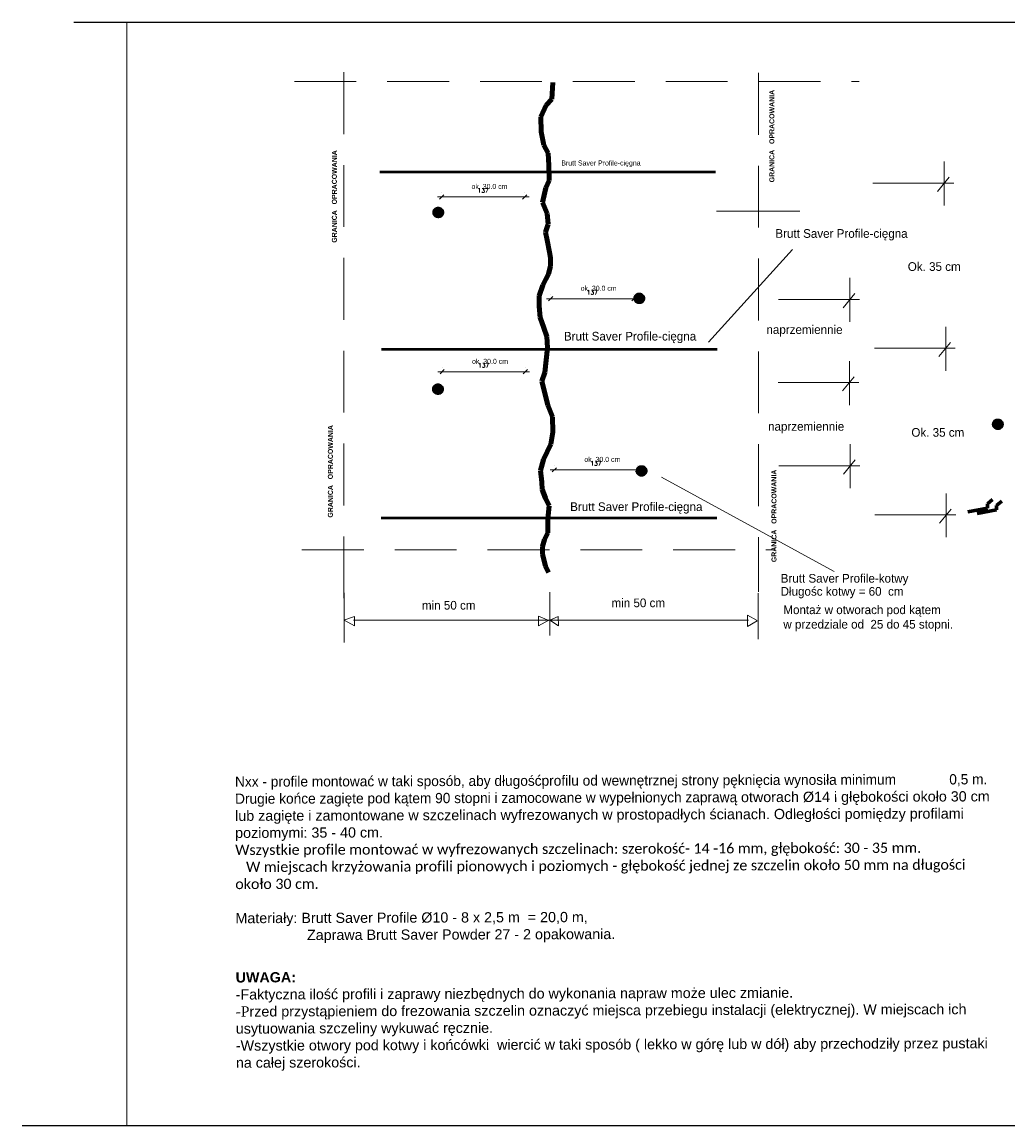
# Model space of a CAD drawing. Header units: millimetres. Extents: x 5545 to 136433, y -146986 to -36607.
# Tile 2 of 159: x 44952 to 46570, y -66966 to -65153. Entities that reach past the tile are written whole.
import ezdxf

# ---------------------------------------------------------------- set-up
doc = ezdxf.new("R2010")
doc.units = ezdxf.units.MM
doc.header["$LTSCALE"] = 8
for name, pattern in [('2', [0.25, 0.15, -0.1]), ('DASHDOTX2', [50.8, 25.4, -12.7, 0, -12.7]), ('VERDECKT', [9.525, 6.35, -3.175])]:
    doc.linetypes.add(name, pattern=pattern)
doc.layers.add('Arc_opisy', color=18, linetype='Continuous')
doc.layers.add('OPIS', color=2, linetype='Continuous')
for name, color, linetype, lineweight in [('cienk.', 161, 'Continuous', 15), ('Standard', 7, 'Continuous', 25), ('widok', 2, 'Continuous', 20)]:
    doc.layers.add(name, color=color, linetype=linetype, lineweight=lineweight)
doc.styles.add('leszek', font='simplex.shx')
doc.dimstyles.new('Kopia DIM50', dxfattribs={"dimscale": 7, "dimtxt": 1, "dimasz": 1, "dimexe": 1, "dimexo": 1, "dimgap": 1, "dimtad": 1, "dimdec": 0, "dimrnd": 0.5, "dimtxsty": 'leszek', "dimblk": 'OBLIQUE', "dimcen": 5, "dimdle": 1, "dimclrd": 7, "dimclre": 7, "dimclrt": 7, "dimadec": 0, "dimazin": 0, "dimtfac": 1, "dimtdec": 0, "dimtmove": 2, "dimatfit": 1, "dimldrblk": 'OBLIQUE', "dimfxl": 1, "dimfxlon": 1, "dimtfillclr": 7, "dimtolj": 1, "dimlwd": 15, "dimlwe": -1, "dimarcsym": 1})

# ---------------------------------------------------------------- blocks, each defined once
blk = doc.blocks.new('_Oblique')
at = {"color": 0, "linetype": 'ByBlock', "lineweight": -2}
blk.add_line((-0.5, -0.5), (0.5, 0.5), dxfattribs=at)
blk = doc.blocks.new('*D24326')
at = {"color": 7, "lineweight": 15, "ltscale": 2}
blk.add_line((45633.3, -65440.5), (45783.8, -65440.5), dxfattribs=at)
at = {"color": 7, "ltscale": 2}
for p, q in [((45640.3, -65433.5), (45640.3, -65433.5)), ((45776.8, -65433.5), (45776.8, -65433.5))]:
    blk.add_line(p, q, dxfattribs=at)
at = {"layer": 'Defpoints', "color": 0, "linetype": '2'}
for p in [(45640.3, -65440.5), (45776.8, -65440.5), (45776.8, -65440.5)]:
    blk.add_point(p, dxfattribs=at)
at = {"color": 7, "linetype": 'ByBlock', "lineweight": 15, "xscale": 7, "yscale": 7, "zscale": 7, "rotation": 180}
blk.add_blockref('_Oblique', (45640.3, -65440.5), dxfattribs=at)
at = {"color": 7, "linetype": 'ByBlock', "lineweight": 15, "xscale": 7, "yscale": 7, "zscale": 7}
blk.add_blockref('_Oblique', (45776.8, -65440.5), dxfattribs=at)
at = {"color": 7, "linetype": '2', "lineweight": 15, "ltscale": 0.1, "insert": (45708.5, -65430), "char_height": 7, "attachment_point": 5, "style": 'leszek'}
blk.add_mtext('\\A1;137', dxfattribs=at)
blk = doc.blocks.new('*D24327')
at = {"color": 7, "lineweight": 15, "ltscale": 2}
blk.add_line((45634.2, -65727.6), (45784.7, -65727.6), dxfattribs=at)
at = {"color": 7, "ltscale": 2}
for p, q in [((45641.2, -65720.6), (45641.2, -65720.6)), ((45777.7, -65720.6), (45777.7, -65720.6))]:
    blk.add_line(p, q, dxfattribs=at)
at = {"layer": 'Defpoints', "color": 0, "linetype": '2'}
for p in [(45641.2, -65727.6), (45777.7, -65727.6), (45777.7, -65727.6)]:
    blk.add_point(p, dxfattribs=at)
at = {"color": 7, "linetype": 'ByBlock', "lineweight": 15, "xscale": 7, "yscale": 7, "zscale": 7, "rotation": 180}
blk.add_blockref('_Oblique', (45641.2, -65727.6), dxfattribs=at)
at = {"color": 7, "linetype": 'ByBlock', "lineweight": 15, "xscale": 7, "yscale": 7, "zscale": 7}
blk.add_blockref('_Oblique', (45777.7, -65727.6), dxfattribs=at)
at = {"color": 7, "linetype": '2', "lineweight": 15, "ltscale": 0.1, "insert": (45709.4, -65717.1), "char_height": 7, "attachment_point": 5, "style": 'leszek'}
blk.add_mtext('\\A1;137', dxfattribs=at)
blk = doc.blocks.new('*D24332')
at = {"color": 7, "ltscale": 2}
for p, q in [((45819.5, -65600.7), (45819.5, -65600.7)), ((45956, -65600.7), (45956, -65600.7))]:
    blk.add_line(p, q, dxfattribs=at)
at = {"color": 7, "lineweight": 15, "ltscale": 2}
blk.add_line((45812.5, -65607.7), (45963, -65607.7), dxfattribs=at)
at = {"layer": 'Defpoints', "color": 0, "linetype": '2'}
for p in [(45819.5, -65607.7), (45956, -65607.7), (45956, -65607.7)]:
    blk.add_point(p, dxfattribs=at)
at = {"color": 7, "linetype": 'ByBlock', "lineweight": 15, "xscale": 7, "yscale": 7, "zscale": 7, "rotation": 180}
blk.add_blockref('_Oblique', (45819.5, -65607.7), dxfattribs=at)
at = {"color": 7, "linetype": 'ByBlock', "lineweight": 15, "xscale": 7, "yscale": 7, "zscale": 7}
blk.add_blockref('_Oblique', (45956, -65607.7), dxfattribs=at)
at = {"color": 7, "linetype": '2', "lineweight": 15, "ltscale": 0.1, "insert": (45887.7, -65597.2), "char_height": 7, "attachment_point": 5, "style": 'leszek'}
blk.add_mtext('\\A1;137', dxfattribs=at)
blk = doc.blocks.new('*D24333')
at = {"color": 7, "lineweight": 15, "ltscale": 2}
blk.add_line((45818.5, -65888.6), (45969, -65888.6), dxfattribs=at)
at = {"color": 7, "ltscale": 2}
for p, q in [((45825.5, -65881.6), (45825.5, -65881.6)), ((45962, -65881.6), (45962, -65881.6))]:
    blk.add_line(p, q, dxfattribs=at)
at = {"layer": 'Defpoints', "color": 0, "linetype": '2'}
for p in [(45825.5, -65888.6), (45962, -65888.6), (45962, -65888.6)]:
    blk.add_point(p, dxfattribs=at)
at = {"color": 7, "linetype": 'ByBlock', "lineweight": 15, "xscale": 7, "yscale": 7, "zscale": 7, "rotation": 180}
blk.add_blockref('_Oblique', (45825.5, -65888.6), dxfattribs=at)
at = {"color": 7, "linetype": 'ByBlock', "lineweight": 15, "xscale": 7, "yscale": 7, "zscale": 7}
blk.add_blockref('_Oblique', (45962, -65888.6), dxfattribs=at)
at = {"color": 7, "linetype": '2', "lineweight": 15, "ltscale": 0.1, "insert": (45893.8, -65878.1), "char_height": 7, "attachment_point": 5, "style": 'leszek'}
blk.add_mtext('\\A1;137', dxfattribs=at)

msp = doc.modelspace()

# ---------------------------------------------------------------- hatches: boundary and pattern name
at = {"linetype": 'DASHDOTX2', "lineweight": 25, "ltscale": 2}
h = msp.add_hatch(dxfattribs=at)
h.set_pattern_fill('ANSI31', color=2, scale=0.95004, style=0)
h.set_pattern_definition([(45, (142098.52559, -81434.83367), (-0.0839724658, 0.0839724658), [])])
h.paths.add_polyline_path([(45627.654, -65465.536, 0.59962802), (45639.24, -65471.723), (45635.918, -65466.172), (45635.72, -65466.172), (45642.02, -65462.793, 0.82714503)])
h.paths.add_polyline_path([(45642.544, -65465.536, 0.09460386), (45642.02, -65462.793), (45635.87, -65466.092), (45639.24, -65471.723, 0.25029068)])
h = msp.add_hatch(dxfattribs=at)
h.set_pattern_fill('ANSI31', color=2, scale=0.95004, style=0)
h.set_pattern_definition([(45, (142428.08029, -81576.233), (-0.0839724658, 0.0839724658), [])])
h.paths.add_polyline_path([(45957.209, -65606.935, 0.59962802), (45968.795, -65613.122), (45965.472, -65607.572), (45965.275, -65607.572), (45971.575, -65604.192, 0.82714503)])
h.paths.add_polyline_path([(45972.099, -65606.935, 0.09460386), (45971.575, -65604.192), (45965.424, -65607.492), (45968.795, -65613.122, 0.25029068)])
h = msp.add_hatch(dxfattribs=at)
h.set_pattern_fill('ANSI31', color=2, scale=0.95004, style=0)
h.set_pattern_definition([(45, (142097.65465, -81725.3218), (-0.0839724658, 0.0839724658), [])])
h.paths.add_polyline_path([(45626.783, -65756.024, 0.59962802), (45638.369, -65762.211), (45635.047, -65756.661), (45634.849, -65756.661), (45641.149, -65753.281, 0.82714503)])
h.paths.add_polyline_path([(45641.673, -65756.024, 0.09460386), (45641.149, -65753.281), (45634.999, -65756.58), (45638.369, -65762.211, 0.25029068)])
h = msp.add_hatch(dxfattribs=at)
h.set_pattern_fill('ANSI31', color=2, scale=0.95004, style=0)
h.set_pattern_definition([(45, (142431.74689, -81859.75975), (-0.0839724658, 0.0839724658), [])])
h.paths.add_polyline_path([(45960.875, -65890.462, 0.59962802), (45972.461, -65896.649), (45969.139, -65891.098), (45968.942, -65891.098), (45975.242, -65887.719, 0.82714503)])
h.paths.add_polyline_path([(45975.765, -65890.462, 0.09460386), (45975.242, -65887.719), (45969.091, -65891.018), (45972.461, -65896.649, 0.25029068)])
at = {"layer": 'OPIS', "linetype": 'DASHDOTX2', "lineweight": 25, "ltscale": 2}
h = msp.add_hatch(dxfattribs=at)
h.set_pattern_fill('ANSI31', color=4, scale=1.092, style=0)
h.set_pattern_definition([(45, (156512.28768, -83821.57144), (-0.09652007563, 0.09652007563), [])])
h.paths.add_polyline_path([(45626.228, -65466.057, 0.59962802), (45639.545, -65473.168), (45635.727, -65466.788), (45635.5, -65466.788), (45642.742, -65462.904, 0.82714503)])
h.paths.add_polyline_path([(45643.343, -65466.057, 0.09460386), (45642.742, -65462.904), (45635.672, -65466.696), (45639.545, -65473.168, 0.25029068)])
h = msp.add_hatch(dxfattribs=at)
h.set_pattern_fill('ANSI31', color=4, scale=1.092, style=0)
h.set_pattern_definition([(45, (156842.40086, -83962.58938), (-0.09652007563, 0.09652007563), [])])
h.paths.add_polyline_path([(45956.341, -65607.074, 0.59962802), (45969.659, -65614.186), (45965.84, -65607.806), (45965.613, -65607.806), (45972.855, -65603.922, 0.82714503)])
h.paths.add_polyline_path([(45973.457, -65607.074, 0.09460386), (45972.855, -65603.922), (45965.785, -65607.714), (45969.659, -65614.186, 0.25029068)])
h = msp.add_hatch(dxfattribs=at)
h.set_pattern_fill('ANSI31', color=4, scale=1.092, style=0)
h.set_pattern_definition([(45, (156511.84267, -84111.6449), (-0.09652007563, 0.09652007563), [])])
h.paths.add_polyline_path([(45625.783, -65756.13, 0.59962802), (45639.1, -65763.242), (45635.282, -65756.862), (45635.055, -65756.862), (45642.297, -65752.977, 0.82714503)])
h.paths.add_polyline_path([(45642.898, -65756.13, 0.09460386), (45642.297, -65752.977), (45635.227, -65756.77), (45639.1, -65763.242, 0.25029068)])
h = msp.add_hatch(dxfattribs=at)
h.set_pattern_fill('ANSI31', color=4, scale=1.092, style=0)
h.set_pattern_definition([(45, (157431.0379, -84169.2647), (-0.09652007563, 0.09652007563), [])])
h.paths.add_polyline_path([(46544.978, -65813.75, 0.59962802), (46558.296, -65820.862), (46554.477, -65814.482), (46554.25, -65814.482), (46561.492, -65810.597, 0.82714503)])
h.paths.add_polyline_path([(46562.094, -65813.75, 0.09460386), (46561.492, -65810.597), (46554.422, -65814.389), (46558.296, -65820.862, 0.25029068)])
h = msp.add_hatch(dxfattribs=at)
h.set_pattern_fill('ANSI31', color=4, scale=1.092, style=0)
h.set_pattern_definition([(45, (156846.11681, -84245.85294), (-0.09652007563, 0.09652007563), [])])
h.paths.add_polyline_path([(45960.057, -65890.338, 0.59962802), (45973.375, -65897.45), (45969.556, -65891.07), (45969.329, -65891.07), (45976.571, -65887.185, 0.82714503)])
h.paths.add_polyline_path([(45977.173, -65890.338, 0.09460386), (45976.571, -65887.185), (45969.501, -65890.978), (45973.375, -65897.45, 0.25029068)])

# ---------------------------------------------------------------- linework, layer by layer
at = {"color": 7, "linetype": 'VERDECKT', "lineweight": 15, "ltscale": 2}
for p, q in [((45479.994, -65235.857), (45479.994, -66114.868)), ((46160.787, -65236.927), (46160.787, -66089.145)), ((45398.66, -65251.275), (46325.839, -65251.275)), ((45410.909, -66019.871), (46186.392, -66019.871))]:
    msp.add_line(p, q, dxfattribs=at)
at = {"color": 1, "lineweight": 90, "ltscale": 2}
for p, q in [((45823.164, -65252.593), (45821.186, -65279.999)), ((45811.962, -65289.73), (45803.251, -65309.192)), ((45821.186, -65279.999), (45811.962, -65289.73)), ((45803.251, -65309.192), (45803.763, -65333.775)), ((45803.763, -65333.775), (45808.375, -65355.286)), ((45808.375, -65355.286), (45815.037, -65368.602)), ((45815.037, -65368.602), (45816.574, -65389.088)), ((45816.574, -65389.088), (45817.087, -65413.672)), ((45817.087, -65413.672), (45811.45, -65425.452)), ((45811.45, -65425.452), (45805.812, -65449.523)), ((45805.812, -65449.523), (45813.5, -65467.961)), ((45813.5, -65467.961), (45815.225, -65485.476)), ((45815.225, -65485.476), (45811.135, -65498.647)), ((45811.135, -65498.647), (45813.407, -65511.363)), ((45813.407, -65511.363), (45817.497, -65531.347)), ((45817.497, -65531.347), (45819.315, -65540.431)), ((45819.315, -65540.431), (45819.315, -65553.602)), ((45815.679, -65567.227), (45811.589, -65575.402)), ((45819.315, -65553.602), (45815.679, -65567.227)), ((45806.59, -65585.394), (45800.228, -65603.106)), ((45811.589, -65575.402), (45806.59, -65585.394)), ((45800.228, -65603.106), (45800.228, -65619.911)), ((45800.228, -65619.911), (45802.046, -65638.532)), ((45802.046, -65638.532), (45808.408, -65655.336)), ((45808.408, -65655.336), (45812.952, -65669.87)), ((45812.952, -65669.87), (45814.316, -65688.037)), ((45814.316, -65688.037), (45810.013, -65728.838)), ((45810.013, -65728.838), (45805.033, -65742.865)), ((45805.033, -65742.865), (45814.541, -65782.231)), ((45814.541, -65782.231), (45822.238, -65801.688)), ((45822.238, -65801.688), (45822.69, -65826.575)), ((45822.69, -65826.575), (45819.521, -65846.485)), ((45819.521, -65846.485), (45807.787, -65871.736)), ((45807.787, -65871.736), (45802.717, -65889.789)), ((45802.717, -65889.789), (45804.618, -65909.108)), ((45804.618, -65909.108), (45805.252, -65920.827)), ((45805.252, -65920.827), (45810.956, -65935.079)), ((45810.956, -65935.079), (45816.66, -65947.431)), ((45816.66, -65947.431), (45814.759, -65969.284)), ((45814.759, -65969.284), (45814.759, -65991.771)), ((45809.372, -66003.173), (45806.203, -66014.258)), ((45814.759, -65991.771), (45809.372, -66003.173)), ((45806.203, -66014.258), (45806.203, -66027.243)), ((45806.203, -66027.243), (45810.956, -66046.563)), ((45810.956, -66046.563), (45815.71, -66057.331))]:
    msp.add_line(p, q, dxfattribs=at)
at = {"color": 7, "lineweight": 15, "ltscale": 2}
for p, q in [((46465.546, -65382.502), (46465.546, -65454.549)), ((46481.056, -65417.718), (46348.263, -65417.718)), ((46473.431, -65408.193), (46454.37, -65431.371)), ((46091.553, -65464.14), (46228.571, -65464.14)), ((46216.565, -65526.787), (46078.504, -65679.182)), ((46310.663, -65573.533), (46310.663, -65645.579)), ((46318.548, -65599.224), (46299.487, -65622.402)), ((46326.173, -65608.749), (46193.38, -65608.749)), ((46468.089, -65653.806), (46468.089, -65725.852)), ((46483.599, -65689.022), (46350.806, -65689.022)), ((46475.975, -65679.497), (46456.913, -65702.675)), ((46309.937, -65710.166), (46309.937, -65782.212)), ((46325.447, -65745.382), (46192.654, -65745.382)), ((46317.822, -65735.857), (46298.761, -65759.034)), ((46311.242, -65846.624), (46311.242, -65918.67)), ((46319.128, -65872.315), (46300.066, -65895.493)), ((46326.752, -65881.84), (46193.959, -65881.84)), ((46001.111, -65900.458), (46285.089, -66055.416)), ((46468.845, -65927.207), (46468.845, -65999.253)), ((46484.354, -65962.423), (46351.562, -65962.423)), ((46476.73, -65952.898), (46457.669, -65976.076)), ((45480.186, -66090.278), (45480.186, -66172.301)), ((45818.054, -66089.633), (45818.054, -66160.748)), ((46159.792, -66091.014), (46159.792, -66166.532)), ((45479.824, -66135.501), (45497.162, -66129.2)), ((45497.162, -66129.2), (45497.218, -66144.953)), ((45799.613, -66129.063), (45799.501, -66144.725)), ((45816.181, -66135.848), (45799.613, -66129.063)), ((45818.066, -66135.296), (45831.835, -66129.643)), ((45831.835, -66129.643), (45832.064, -66144.889)), ((46142.759, -66127.082), (46142.613, -66145.744)), ((46158.526, -66136.195), (46142.759, -66127.082)), ((45497.218, -66144.953), (45480.162, -66135.333)), ((45495.689, -66135.501), (46144.127, -66135.501)), ((45799.501, -66144.725), (45816.31, -66135.616)), ((45832.064, -66144.889), (45818.122, -66135.296)), ((46142.613, -66145.744), (46158.453, -66136.232))]:
    msp.add_line(p, q, dxfattribs=at)
at = {"color": 118, "lineweight": 50, "ltscale": 2}
for p, q in [((45538.619, -65399.514), (46089.767, -65399.514)), ((45541.573, -65690.31), (46092.722, -65690.31)), ((45541.302, -65967.535), (46092.45, -65967.535))]:
    msp.add_line(p, q, dxfattribs=at)
at = {"color": 4, "linetype": 'DASHDOTX2', "lineweight": 25, "ltscale": 2}
for p, q in [((45631.114, -65459.081), (45639.79, -65473.577)), ((45643.482, -65462.507), (45627.923, -65470.853)), ((45973.595, -65603.525), (45958.036, -65611.871)), ((45961.227, -65600.099), (45969.903, -65614.594)), ((45630.669, -65749.155), (45639.345, -65763.65)), ((45643.037, -65752.58), (45627.478, -65760.927)), ((46562.232, -65810.2), (46546.673, -65818.546)), ((46549.864, -65806.775), (46558.54, -65821.27)), ((45977.311, -65886.788), (45961.752, -65895.135)), ((45964.943, -65883.363), (45973.619, -65897.858))]:
    msp.add_line(p, q, dxfattribs=at)
at = {"color": 118, "linetype": 'DASHDOTX2', "lineweight": 25, "ltscale": 2}
for p, q in [((45631.905, -65459.467), (45639.452, -65472.078)), ((45642.664, -65462.448), (45629.128, -65469.709)), ((45972.219, -65603.847), (45958.683, -65611.108)), ((45961.459, -65600.867), (45969.007, -65613.477)), ((45641.793, -65752.936), (45628.257, -65760.197)), ((45631.034, -65749.955), (45638.581, -65762.566)), ((45975.886, -65887.374), (45962.349, -65894.635)), ((45965.126, -65884.393), (45972.674, -65897.004))]:
    msp.add_line(p, q, dxfattribs=at)
at = {"color": 7, "linetype": 'DASHDOTX2', "lineweight": 25, "ltscale": 2}
for p, q in [((45975.364, -65888.058), (45961.828, -65895.32)), ((45975.487, -65885.706), (45961.95, -65892.967)), ((45964.605, -65885.078), (45972.152, -65897.689)), ((45964.727, -65882.726), (45972.275, -65895.337))]:
    msp.add_line(p, q, dxfattribs=at)
at = {"color": 118, "linetype": 'DASHDOTX2', "lineweight": 25, "ltscale": 2}
for centre in [(45635.099, -65465.536), (45964.654, -65606.935), (45634.228, -65756.024), (45968.32, -65890.462)]:
    msp.add_circle(centre, 7.445, dxfattribs=at)
at = {"layer": 'Arc_opisy', "color": 1, "lineweight": 20, "ltscale": 0.5}
msp.add_line((45123.647, -66965.754), (45123.647, -65153.469), dxfattribs=at)
at = {"layer": 'Arc_opisy', "color": 1, "lineweight": 25, "ltscale": 0.1}
msp.add_line((48210.429, -66965.754), (44951.518, -66965.754), dxfattribs=at)
at = {"layer": 'cienk.', "color": 1, "lineweight": 70, "ltscale": 2}
for p, q in [((46536.364, -65944.374), (46544.809, -65937.45)), ((46536.364, -65951.3), (46536.364, -65944.374)), ((46551.594, -65947.148), (46560.039, -65940.224)), ((46551.594, -65954.074), (46551.594, -65947.148)), ((46504.116, -65957.359), (46536.364, -65951.3)), ((46519.346, -65960.133), (46551.594, -65954.074))]:
    msp.add_line(p, q, dxfattribs=at)
at = {"layer": 'OPIS', "color": 118, "linetype": 'DASHDOTX2', "lineweight": 25, "ltscale": 2}
for centre in [(45634.786, -65466.057), (45964.899, -65607.074), (45634.341, -65756.13), (46553.536, -65813.75), (45968.615, -65890.338)]:
    msp.add_circle(centre, 8.558, dxfattribs=at)
at = {"layer": 'Standard', "color": 1, "lineweight": 25, "ltscale": 2}
msp.add_line((45036.228, -65153.469), (48199.316, -65153.469), dxfattribs=at)

# ---------------------------------------------------------------- texts
at = {"layer": 'widok', "color": 7, "attachment_point": 1}
for s, insert, char_height, width, rotation in [('{\\fArial|b1|i0|c238|p34; GRANICA   OPRACOWANIA}', (46178.39, -65419.814), 8.19, 358.19407, 90), ('{\\fArial|b1|i0|c238|p34; GRANICA   OPRACOWANIA}', (45460.108, -65518.992), 8.19, 358.19407, 90), ('{\\fArial|b1|i0|c238|p34; GRANICA   OPRACOWANIA}', (45453.563, -65970.225), 8.19, 358.19407, 90), ('{\\fArial|b1|i0|c238|p34; GRANICA   OPRACOWANIA}', (46181.912, -66043.367), 8.19, 358.19407, 90), ('{\\H1.357x;Nxx - profile montować w taki sposób, aby długośćprofilu od wewnętrznej strony pęknięcia wynosiła minimum              0,5 m. Drugie końce zagięte pod kątem 90 stopni i zamocowane w wypełnionych zaprawą \\fArial|b0|i0|c186|p34;otworach Ø14 i głębokości około 30 cm lub zagięte i zamontowane w szczelinach wyfrezowanych w prostopadłych ścianach. Odległości pomiędzy profilami\\fArial|b0|i0|c238|p34; poziomymi\\fArial|b0|i0|c186|p34;: \\fArial|b0|i0|c238|p34;3\\fArial|b0|i0|c186|p34;5 - \\fArial|b0|i0|c238|p34;40\\fArial|b0|i0|c186|p34; cm.\\fArial|b0|i0|c238|p34;\\P\\fCalibri|b0|i0|c238|p34;\\H0.9998x;\\C0;Wszystkie profile montować w wyfrezowanych szczelinach: szerokość- 14 -16 mm, głębokość: 30 - 35 mm.                        W miejscach krzyżowania profili pionowych i poziomych - głębokość jednej ze szczelin około 50 mm na długości około 30 cm. \\fArial|b0|i0|c238|p34;\\C7;\\P\\P\\fArial|b0|i0|c186|p34;Materiały: Brutt Saver Profile Ø\\fArial|b0|i0|c238|p34;10\\fArial|b0|i0|c186|p34; - \\fArial|b0|i0|c238|p34;8\\fArial|b0|i0|c186|p34; x \\fArial|b0|i0|c238|p34;2\\fArial|b0|i0|c186|p34;,5 m  = \\fArial|b0|i0|c238|p34;20,0 m, \\P                  Zaprawa Brutt Saver Powder 27 - 2 opakowania.\\H0.7371x; \\P\\P\\C256;\\P\\fArial|b1|i0|c238|p34;\\H1.356x;\\C7;UWAGA: \\P\\fArial|b0|i0|c238|p34;-Faktyczna ilość profili i zaprawy niezbędnych do wykonania napraw może ulec zmianie. \\P\\fTimes New Roman|b0|i0|c238|p18;-P\\fArial|b0|i0|c238|p34;rzed przystąpieniem do frezowania szczelin oznaczyć miejsca przebiegu instalacji (elektrycznej). W miejscach ich usytuowania szczeliny wykuwać ręcznie. \\P-Wszystkie otwory pod kotwy i końcówki  wiercić w taki sposób ( lekko w górę lub w dół) aby przechodziły przez pustaki na całej szerokości. }', (45301.074, -66392.115), 12.38328, 1245.54981, 0.186448)]:
    msp.add_mtext(s, dxfattribs=dict(at, insert=insert, char_height=char_height, width=width, rotation=rotation))
for s, insert, char_height, width in [('Brutt Saver Profile-cięgna\\P\\P               ', (45836.863, -65380.686), 8.27199, 317.09578), ('{\\H1.602x;ok. 30.0 cm\\P\\H1.075x;\\P}\\P               ', (45689.396, -65419.167), 5.16343, 197.93337), ('{\\H1.723x;Brutt Saver Profile-cięgna\\P}\\P               ', (46188.33, -65493.424), 8.27199, 317.09578), ('{\\H1.723x;Ok. 35 cm\\P\\P}\\P               ', (46405.718, -65547.739), 8.27199, 317.09578), ('{\\H1.602x;ok. 30.0 cm\\P\\H1.075x;\\P}\\P               ', (45868.609, -65586.365), 5.16343, 197.93337), ('{\\H1.723x;naprzemiennie\\P\\P}\\P               ', (46173.65, -65651.208), 8.27199, 317.09578), ('{\\H1.723x;Brutt Saver Profile-cięgna\\P}\\P               ', (45841.138, -65662.086), 8.27199, 317.09578), ('{\\H1.602x;ok. 30.0 cm\\P\\H1.075x;\\P}\\P               ', (45690.286, -65706.322), 5.16343, 197.93337), ('{\\H1.723x;\\Pnaprzemiennie\\P\\P}\\P               ', (46176.301, -65786.369), 8.27199, 317.09578), ('{\\H1.723x;Ok. 35 cm\\P\\P}\\P               ', (46411.597, -65820.016), 8.27199, 317.09578), ('{\\H1.602x;ok. 30.0 cm\\P\\H1.075x;\\P}\\P               ', (45874.631, -65867.307), 5.16343, 197.93337), ('{\\H1.723x;Brutt Saver Profile-cięgna\\P}\\P               ', (45851.404, -65941.973), 8.27199, 317.09578), ('{\\H1.723x;Brutt Saver Profile-kotwy\\P}\\P               ', (46197.061, -66059.561), 8.27199, 317.09578), ('{\\H1.723x;Długośc kotwy = 60  cm}\\P               ', (46196.889, -66080.971), 8.27199, 317.09578), ('{\\H1.723x;min 50 cm\\P\\P\\P}\\P               ', (45608.018, -66103.816), 8.27199, 317.09578), ('{\\H1.723x;min 50 cm\\P\\P\\P}\\P               ', (45919.262, -66099.871), 8.27199, 317.09578), ('{\\H1.723x;Montaż w otworach pod kątem \\Pw przedziale od  25 do 45 stopni.\\P\\P}              ', (46201.385, -66111.226), 8.27199, 317.09578)]:
    msp.add_mtext(s, dxfattribs=dict(at, insert=insert, char_height=char_height, width=width))

# ---------------------------------------------------------------- dimensions: what is measured, and where the dimension line sits
at = {"color": 7, "lineweight": 15, "ltscale": 2}
for base, p1, p2, picture, middle in [((45776.774294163, -65440.45537724), (45640.274294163, -65440.45537724), (45776.774294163, -65440.45537724), '*D24326', (45708.524294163, -65429.95537724)), ((45955.986928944, -65607.653898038), (45819.486928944, -65607.653898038), (45955.986928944, -65607.653898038), '*D24332', (45887.736928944, -65597.153898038)), ((45777.664171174, -65727.610359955), (45641.164171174, -65727.610359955), (45777.664171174, -65727.610359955), '*D24327', (45709.414171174, -65717.110359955)), ((45962.008355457, -65888.595570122), (45825.508355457, -65888.595570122), (45962.008355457, -65888.595570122), '*D24333', (45893.758355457, -65878.095570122))]:
    dim = msp.add_linear_dim(base=base, p1=p1, p2=p2, dimstyle='Kopia DIM50', dxfattribs=at)
    dim.commit()
    dim.dimension.update_dxf_attribs({"geometry": picture, "text_midpoint": middle})

doc.saveas('drawing.dxf')
